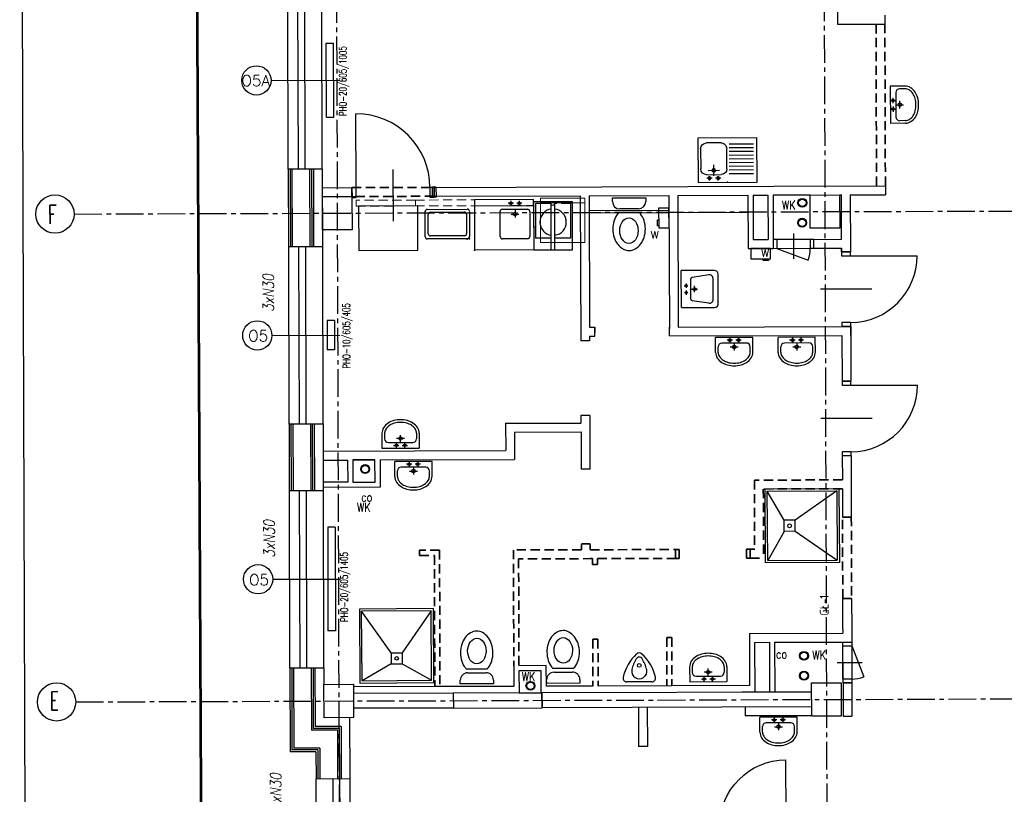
# Model space of a CAD drawing. Header units: millimetres. Extents: x 23823 to 26606, y -8163 to -4147.
# Tile 3 of 5: x 23823 to 25155, y -6251 to -5203. Entities that reach past the tile are written whole.
import ezdxf
from ezdxf.enums import TextEntityAlignment as Align

# ---------------------------------------------------------------- set-up
doc = ezdxf.new("R2010")
doc.units = ezdxf.units.MM
doc.linetypes.add('CENTER2', pattern=[1.125, 0.75, -0.125, 0.125, -0.125])
doc.linetypes.add('HIDDEN2', pattern=[0.1875, 0.125, -0.0625])
for name, color, linetype, lineweight in [('__zakres', 10, 'Continuous', 35), ('Wnętrze - Umeblowanie_Nr_pióra__4', 8, 'Continuous', 0), ('WYBURZENIA', 5, 'HIDDEN2', 35), ('ŚCIANY_STARE', 250, 'Continuous', 25)]:
    doc.layers.add(name, color=color, linetype=linetype, lineweight=lineweight)
doc.layers.add('_A_POWIERZCHNIA', color=4, linetype='Continuous', plot=False)
for name, color, linetype in [('demontaż sanit', 6, 'Continuous'), ('DOCIEPLENIE', 8, 'Continuous'), ('ML-grzejniki', 3, 'Continuous'), ('ML-opis grzejniki', 1, 'Continuous'), ('OKNA', 250, 'Continuous'), ('okna wywietrzaki', 250, 'Continuous'), ('OKNA_OPIS', 7, 'Continuous'), ('OSIE', 1, 'CENTER2'), ('s-piony c.o', 1, 'Continuous'), ('SANITARNE', 3, 'Continuous'), ('SCIANY_ZEWNĘTRZNE', 5, 'Continuous'), ('SCIANY_ŻELBETOWE', 250, 'Continuous'), ('SLUPY', 250, 'Continuous'), ('STOLDRZWI', 7, 'Continuous'), ('TABELKA', 7, 'Continuous'), ('TEKST', 6, 'Continuous'), ('wentylatorki', 3, 'Continuous'), ('WIDOK', 250, 'Continuous'), ('WODKAN', 3, 'Continuous')]:
    doc.layers.add(name, color=color, linetype=linetype)
doc.layers.get('_A_POWIERZCHNIA').off()
doc.styles.add('ROMAND', font='romand', dxfattribs={"height": 20})
doc.styles.add('ROMANS', font='ROMANS.shx', dxfattribs={"width": 0.6})
doc.linetypes.add('BATTING', pattern='A,0.0001,-0.1,[134,ltypeshp.shx,S=0.1,R=0,X=-0.1,Y=0],-0.2,[134,ltypeshp.shx,S=0.1,R=180,X=0.1,Y=0],-0.1', length=0.4001)
doc.linetypes.add('OGRODZENIE1', pattern='A,0.25,-0.1,[133,ltypeshp.shx,S=0.1,R=0,X=-0.1,Y=0],-0.1,1', length=1.45)
doc.linetypes.add('ZIGZAG', pattern='A,0.0001,-0.2,[131,ltypeshp.shx,S=0.2,R=0,X=-0.2,Y=0],-0.4,[131,ltypeshp.shx,S=0.2,R=180,X=0.2,Y=0],-0.2', length=0.8001)

# ---------------------------------------------------------------- blocks, each defined once
blk = doc.blocks.new('OKNO_SCIANA_1X1')
for p, q in [((0.5, 1.5), (0.5, -0.5)), ((0, 1), (1, 1)), ((0, 0.7), (1, 0.7)), ((0, 0.5), (1, 0.5)), ((0, 0), (1, 0))]:
    blk.add_line(p, q)
blk = doc.blocks.new('DRZWI_D11W_90')
for p, q in [((5, 12), (5, 102)), ((50, 40.8), (50, -28.8))]:
    blk.add_line(p, q)
for points in [[(0, 0), (5, 0), (5, 12), (0, 12)], [(95, 0), (100, 0), (100, 12), (95, 12)]]:
    blk.add_lwpolyline(points, close=True)
blk.add_arc((5, 12), 90, 0, 90)
blk = doc.blocks.new('umywalka_50')
for p, q in [((25.2, 0), (-25.2, 0)), ((-25.2, -20), (-25.2, 0)), ((25.2, -20), (25.2, 0)), ((-21.6, -20), (-21.6, -12.5)), ((16.6, -7.5), (-16.6, -7.5)), ((-2.2, -3.6), (-9.5, -3.6)), ((-5.8, -0.5), (-5.8, -6.5)), ((-5.3, -12.8), (5.4, -12.8)), ((0, -7.7), (0, -17.6)), ((9.4, -3.6), (2.3, -3.6)), ((5.8, -0.5), (5.8, -6.5)), ((21.6, -20), (21.6, -12.5))]:
    blk.add_line(p, q)
for centre, radius in [((-5.8, -3.6), 1.76), ((0, -12.8), 2.4), ((5.8, -3.6), 1.76)]:
    blk.add_circle(centre, radius)
for centre, radius, start, end in [((-16.6, -12.5), 5, 90, 180), ((16.6, -12.5), 5, 0, 90), ((-11.1, -20), 14.1, 180, 212.8258), ((-11.1, -20), 10.5, 180, 212.8258), ((-5.8, -16.6), 16.8, 212.8258, 237.2956), ((5.8, -16.6), 16.8, 302.7044, 327.1742), ((11.1, -20), 10.5, 327.1742, 0), ((11.1, -20), 14.1, 327.1742, 0), ((-5.8, -16.6), 20.4, 212.8258, 237.2956), ((-2.3, -11.1), 26.9, 237.2956, 255.1061), ((-2.3, -11.1), 23.3, 237.2956, 255.1061), ((0, -2.5), 35.8, 255.1061, 270), ((0, -2.5), 32.2, 255.1061, 270), ((0, -2.5), 32.2, 270, 284.8939), ((0, -2.5), 35.8, 270, 284.8939), ((2.3, -11.1), 23.3, 284.8939, 302.7044), ((2.3, -11.1), 26.9, 284.8939, 302.7044), ((5.8, -16.6), 20.4, 302.7044, 327.1742)]:
    blk.add_arc(centre, radius, start, end)
blk = doc.blocks.new('A$C4D6E149D')
at = {"layer": 'wentylatorki', "linetype": 'Continuous'}
for p, q in [((16, 2), (16, 0)), ((16, 0), (24, 0)), ((24, 2), (24, 0))]:
    blk.add_line(p, q, dxfattribs=at)
blk.add_lwpolyline([(0, 2), (26.5, 2), (26.5, 16), (0, 16)], close=True, dxfattribs=at)
blk = doc.blocks.new('ZLEW_PORZADKOWY')
for p, q in [((-24.1, 0.2), (-24.1, -44.8)), ((-24.1, 0.2), (25.9, 0.2)), ((25.9, -44.8), (25.9, 0.2)), ((-12.8, -12.8), (14.6, -12.8)), ((-0.8, -6.4), (-6.7, -6.4)), ((-3.7, -3.9), (-3.7, -8.7)), ((8.4, -6.4), (2.7, -6.4)), ((5.5, -3.9), (5.5, -8.7)), ((-18.2, -37.1), (-14.8, -14.5)), ((-3.3, -17.8), (5.2, -17.8)), ((0.9, -13.7), (0.9, -21.7)), ((20.1, -37.1), (16.6, -14.5)), ((-19.1, -49.8), (20.9, -49.8)), ((-13.3, -42.8), (15.1, -42.8))]:
    blk.add_line(p, q)
for centre, radius in [((-3.7, -6.4), 1.4), ((5.5, -6.4), 1.4), ((0.9, -17.8), 1.92)]:
    blk.add_circle(centre, radius)
for centre, radius, start, end in [((-12.8, -14.8), 2, 90, 171.2217), ((14.6, -14.8), 2, 8.7783, 90), ((-13.3, -37.8), 5, 171.2217, 270), ((15.1, -37.8), 5, 270, 8.7783), ((-19.1, -44.8), 5, 180, 270), ((20.9, -44.8), 5, 270, 0)]:
    blk.add_arc(centre, radius, start, end)
blk = doc.blocks.new('SEDES2')
for p, q in [((-22.5, 0), (22.5, 0)), ((-22.5, -5), (-22.5, 0)), ((22.5, 0), (22.5, -5)), ((22.5, 0), (22.5, 0)), ((22.5, 0), (22.5, 0)), ((14.5, -20.4), (-14.6, -20.4)), ((12.5, -15), (-12.5, -15))]:
    blk.add_line(p, q)
for centre, radius, start, end in [((-12.5, -5), 10, 180, 270), ((12.5, -5), 10, 270, 0), ((8.2, -39.7), 29.9, 142.8917, 162.601), ((3.2, -35.9), 23.5, 138.9533, 142.8917), ((-3.3, -35.9), 23.5, 37.1083, 41.0467), ((-8.4, -39.7), 29.9, 17.399, 37.1083), ((16.2, -42.2), 38.3, 162.601, 180), ((-16.4, -42.2), 38.3, 0, 17.399), ((16.2, -42.2), 38.3, 180, 197.399), ((-16.4, -42.2), 38.3, 342.601, 360), ((8.2, -44.7), 29.9, 197.399, 217.1083), ((3.2, -48.6), 23.5, 217.1083, 241.2983), ((-3.3, -48.6), 23.5, 298.7017, 322.8917), ((-8.4, -44.7), 29.9, 322.8917, 342.601), ((-0.1, -54.5), 16.8, 241.2983, 270), ((-0.1, -54.5), 16.8, 270, 298.7017)]:
    blk.add_arc(centre, radius, start, end)
blk.add_ellipse((-0.3, -44.4), major_axis=(0.2, 17.3), ratio=0.720611)
blk = doc.blocks.new('A$7E9919A121A45')
at = {"layer": 'Wnętrze - Umeblowanie_Nr_pióra__4'}
for p, q in [((0, 0), (0, 60)), ((60, 60), (0, 60)), ((60, 54), (0, 54)), ((60, 0), (60, 60)), ((0, 0), (60, 0))]:
    blk.add_line(p, q, dxfattribs=at)
blk = doc.blocks.new('ZLEWOZMYWAK_80_1K')
for p, q in [((-40, 0), (40, 0)), ((-40, -60), (-40, 0)), ((40, 0), (40, -60)), ((-28.2, -10.4), (-8.8, -10.4)), ((-20.7, -5.7), (-28, -5.7)), ((-24.3, -2.6), (-24.3, -8.5)), ((-18.5, -8.8), (-18.5, -23.8)), ((-9.1, -5.7), (-16.2, -5.7)), ((-12.7, -2.6), (-12.7, -8.5)), ((2.3, -11.9), (35.3, -11.9)), ((-36.2, -45.4), (-36.2, -18.4)), ((-26, -16.3), (-11, -16.3)), ((-0.8, -18.4), (-0.8, -45.4)), ((2.3, -16.9), (35.3, -16.9)), ((2.3, -21.9), (35.3, -21.9)), ((2.3, -26.9), (35.3, -26.9)), ((2.3, -31.9), (35.3, -31.9)), ((2.3, -36.9), (35.3, -36.9)), ((2.3, -41.9), (35.3, -41.9)), ((2.3, -46.9), (35.3, -46.9)), ((2.3, -51.9), (35.3, -51.9)), ((40, -60), (-40, -60)), ((-8.8, -53.4), (-28.2, -53.4))]:
    blk.add_line(p, q)
for centre, radius in [((-24.3, -5.7), 1.76), ((-12.7, -5.7), 1.76), ((-18.5, -16.3), 2.5)]:
    blk.add_circle(centre, radius)
for centre, start, end in [((-28.2, -18.4), 90, 180), ((-8.8, -18.4), 0, 90), ((-28.2, -45.4), 180, 270), ((-8.8, -45.4), 270, 0)]:
    blk.add_arc(centre, 8, start, end)
blk.add_point((0, 0))
blk = doc.blocks.new('PISUAR')
blk.add_line((-17, 0), (17, 0))
blk.add_circle((0, -22.3), 2.5)
for centre, radius, start, end in [((17, -5), 5, 347.5634, 90), ((-17, -5), 5, 90, 192.4366), ((36.9, 6.9), 60.2, 192.4366, 228.0009), ((0, -14.3), 10.3, 347.1041, 192.8959), ((-36.9, 6.9), 60.2, 311.9991, 347.5634), ((44.4, -2.9), 56.2, 194.1818, 210.2388), ((-44.4, -2.9), 56.2, 329.7612, 345.8182), ((0, -28.8), 4.74, 209.4866, 330.5134), ((0, -34.1), 5, 228.0009, 311.9991)]:
    blk.add_arc(centre, radius, start, end)

msp = doc.modelspace()

# ---------------------------------------------------------------- linework, layer by layer
for p, q in [((24278, -5430.3), (24277.7, -5330.4)), ((24327.9, -5405.8), (24328.1, -5475.5))]:
    msp.add_line(p, q)
for points in [[(24272.5, -5443.7), (24278, -5443.6), (24278, -5430.3), (24272.4, -5430.3)], [(24377.9, -5443.3), (24383.5, -5443.3), (24383.4, -5430), (24377.9, -5430)], [(24381.1, -5443), (24386.6, -5442.9), (24386.5, -5429.6), (24381, -5429.6)]]:
    msp.add_lwpolyline(points, close=True)
msp.add_arc((24278, -5430.3), 99.9, 0.1836, 90.1836)
msp.add_point((24428.3, -5499.9))
at = {"layer": '__zakres', "linetype": 'OGRODZENIE1', "lineweight": 53, "ltscale": 40}
msp.add_lwpolyline([(24059.4, -4377), (25286.1, -4375.6), (25282.3, -5439.1), (25758.7, -5444.7), (25760, -5856.6), (25948.7, -5856), (25949.7, -6174.2), (25805.7, -6174.6), (25806.5, -6430.8), (26183.2, -6429.6), (26188, -7925.3), (24076.4, -7932.1), (24059.4, -4377)], dxfattribs=at)
at = {"layer": 'demontaż sanit', "ltscale": 25}
for p, q in [((24570.7, -5449.5), (24518.2, -5449.6)), ((24570.9, -5514.5), (24570.7, -5449.5)), ((24371.6, -5496.8), (24371.4, -5462.8)), ((24371.6, -5496.8), (24371.4, -5462.8)), ((24374.4, -5459.8), (24428.4, -5459.4)), ((24374.4, -5459.8), (24428.4, -5459.4)), ((24378.4, -5463.7), (24424.4, -5463.4)), ((24378.4, -5463.7), (24424.4, -5463.4)), ((24431.4, -5462.4), (24431.6, -5496.4)), ((24431.4, -5462.4), (24431.6, -5496.4)), ((24541.9, -5451.9), (24520.7, -5452)), ((24520.7, -5452), (24520.8, -5498.7)), ((24542.1, -5514.5), (24541.9, -5452)), ((24547.1, -5514.5), (24546.9, -5452)), ((24568.2, -5451.8), (24568.3, -5498.5)), ((24375.6, -5492.8), (24375.4, -5466.8)), ((24375.6, -5492.8), (24375.4, -5466.8)), ((24427.4, -5466.4), (24427.6, -5492.4)), ((24427.4, -5466.4), (24427.6, -5492.4)), ((24428.6, -5499.4), (24374.7, -5499.8)), ((24428.6, -5499.4), (24374.7, -5499.8)), ((24424.6, -5495.4), (24378.6, -5495.7)), ((24424.6, -5495.4), (24378.6, -5495.7)), ((24542.1, -5498.6), (24520.8, -5498.7)), ((24568.3, -5498.5), (24547.1, -5498.6)), ((24518.4, -5514.6), (24570.9, -5514.5)), ((24834.4, -5841), (24928.4, -5840.4)), ((24835, -5935), (24834.4, -5841)), ((24857.2, -5880.4), (24834.4, -5841)), ((24928.4, -5840.4), (24872.2, -5880.3)), ((24928.4, -5840.4), (24929, -5934.4)), ((24872.2, -5880.3), (24857.2, -5880.4)), ((24857.2, -5895.4), (24857.2, -5880.4)), ((24857.2, -5895.4), (24857.2, -5880.4)), ((24872.2, -5895.3), (24872.2, -5880.3)), ((24857.2, -5895.4), (24835, -5935)), ((24872.2, -5895.3), (24857.2, -5895.4)), ((24872.2, -5895.3), (24929, -5934.4)), ((24835, -5935), (24929, -5934.4)), ((24379.5, -6002.9), (24285.5, -6003.5)), ((24286.1, -6097.5), (24285.5, -6003.5)), ((24325.4, -6059.8), (24285.5, -6003.5)), ((24379.5, -6002.9), (24340.4, -6059.7)), ((24380.1, -6096.9), (24379.5, -6002.9)), ((24325.4, -6059.8), (24340.4, -6059.7)), ((24325.4, -6059.8), (24325.5, -6074.8)), ((24340.4, -6059.7), (24340.5, -6074.7)), ((24325.5, -6074.8), (24286.1, -6097.5)), ((24325.5, -6074.8), (24340.5, -6074.7)), ((24325.5, -6074.8), (24340.5, -6074.7)), ((24340.5, -6074.7), (24380.1, -6096.9)), ((24286.1, -6097.5), (24380.1, -6096.9))]:
    msp.add_line(p, q, dxfattribs=at)
for points in [[(24281.7, -5515.4), (24361.7, -5514.8), (24361.4, -5454.8), (24281.4, -5455.4)], [(24831.4, -5838), (24931.4, -5837.4), (24932.1, -5937.4), (24832.1, -5938)], [(24383.2, -6099.9), (24382.5, -5999.9), (24282.5, -6000.6), (24283.2, -6100.6)]]:
    msp.add_lwpolyline(points, close=True, dxfattribs=at)
for centre in [(24544.4, -5452), (24864.7, -5887.9), (24332.9, -6067.2)]:
    msp.add_circle(centre, 2.5, dxfattribs=at)
for centre, radius, start, end in [((24374.4, -5462.8), 3, 90.3672, 180.3672), ((24374.4, -5462.8), 3, 90.3672, 180.3672), ((24424.4, -5466.4), 3, 0.3672, 90.3672), ((24424.4, -5466.4), 3, 0.3672, 90.3672), ((24428.4, -5462.4), 3, 0.3672, 90.3672), ((24428.4, -5462.4), 3, 0.3672, 90.3672), ((24544.5, -5477), 17.9, 98.2058, 262.1615), ((24544.5, -5477), 17.9, 278.2058, 82.1615), ((24378.4, -5466.7), 3, 90.3672, 180.3672), ((24378.4, -5466.7), 3, 90.3672, 180.3672), ((24374.6, -5496.8), 3, 180.3672, 270.3672), ((24374.6, -5496.8), 3, 180.3672, 270.3672), ((24378.6, -5492.7), 3, 180.3672, 270.3672), ((24378.6, -5492.7), 3, 180.3672, 270.3672), ((24424.6, -5492.4), 3, 270.3672, 0.3672), ((24424.6, -5492.4), 3, 270.3672, 0.3672), ((24428.6, -5496.4), 3, 270.3672, 0.3672), ((24428.6, -5496.4), 3, 270.3672, 0.3672)]:
    msp.add_arc(centre, radius, start, end, dxfattribs=at)
msp.add_point((24431.6, -5499.4), dxfattribs=at)
at = {"layer": 'DOCIEPLENIE', "linetype": 'BATTING', "ltscale": 0.2}
for p, q in [((24186.2, -5405.1), (24186.6, -5510.1)), ((24215.1, -5405), (24215.5, -5510)), ((24220.1, -5405), (24220.5, -5510)), ((24187.3, -5750.1), (24187.6, -5840.1)), ((24216.2, -5750), (24216.5, -5840)), ((24216.2, -5750), (24216.5, -5840)), ((24221.2, -5750), (24221.5, -5840)), ((24221.2, -5750), (24221.5, -5840)), ((24188.4, -6080.1), (24188.7, -6193.6)), ((24217.3, -6080), (24217.6, -6164.5)), ((24222.3, -6080), (24222.5, -6159.5)), ((24252.7, -6164.4), (24217.6, -6164.5)), ((24257.6, -6159.4), (24222.5, -6159.5)), ((24252.7, -6164.4), (24252.9, -6229.9)), ((24257.6, -6159.4), (24257.9, -6229.9)), ((24223.7, -6193.5), (24188.7, -6193.6)), ((24223.6, -6193.5), (24188.7, -6193.6)), ((24223.7, -6193.5), (24223.9, -6230))]:
    msp.add_line(p, q, dxfattribs=at)
at = {"layer": 'DOCIEPLENIE', "linetype": 'ZIGZAG', "ltscale": 5}
for p, q in [((24188.6, -5405.1), (24189, -5510.1)), ((24217.6, -5405), (24218, -5510)), ((24189.7, -5750.1), (24190, -5840.1)), ((24218.7, -5750), (24219, -5840)), ((24218.7, -5750), (24219, -5840)), ((24190.8, -6080.1), (24191.1, -6191.1)), ((24219.8, -6080), (24220, -6162)), ((24255, -6161.9), (24220, -6162)), ((24255, -6161.9), (24255.3, -6229.9)), ((24226.2, -6191), (24191.1, -6191.1)), ((24226.2, -6191), (24226.4, -6230))]:
    msp.add_line(p, q, dxfattribs=at)
at = {"layer": 'ML-grzejniki', "ltscale": 50}
for p, q in [((24237.4, -5234.9), (24247.4, -5234.9)), ((24237.7, -5334.9), (24237.4, -5234.9)), ((24247.7, -5334.9), (24247.4, -5234.9)), ((24237.7, -5334.9), (24247.7, -5334.9)), ((24248.7, -5609.9), (24238.7, -5609.9)), ((24238.7, -5609.9), (24238.9, -5649.9)), ((24248.7, -5609.9), (24238.7, -5609.9)), ((24238.7, -5609.9), (24238.9, -5649.9)), ((24248.7, -5609.9), (24248.9, -5649.9)), ((24248.7, -5609.9), (24248.9, -5649.9)), ((24248.9, -5649.9), (24238.9, -5649.9)), ((24248.9, -5649.9), (24238.9, -5649.9)), ((24249.5, -5889.9), (24239.5, -5889.9)), ((24239.5, -5889.9), (24239.9, -6029.9)), ((24249.5, -5889.9), (24239.5, -5889.9)), ((24239.5, -5889.9), (24239.9, -6029.9)), ((24249.5, -5889.9), (24249.9, -6029.9)), ((24249.5, -5889.9), (24249.9, -6029.9)), ((24249.9, -6029.9), (24239.9, -6029.9)), ((24249.9, -6029.9), (24239.9, -6029.9))]:
    msp.add_line(p, q, dxfattribs=at)
at = {"layer": 'OKNA_OPIS', "linetype": 'Continuous'}
for centre in [(24143, -5285.3), (24144.3, -5630.2), (24145.4, -5960.2)]:
    msp.add_circle(centre, 19.8, dxfattribs=at)
at = {"layer": 'OSIE', "ltscale": 50}
for p, q in [((24248.6, -4269.8), (24260.3, -7931.5)), ((24908.6, -4267.6), (24920.4, -7964.8)), ((23896.5, -5466), (25948.7, -5459.5)), ((23898.6, -6126.1), (26110.8, -6119))]:
    msp.add_line(p, q, dxfattribs=at)
at = {"layer": 'SANITARNE'}
for p, q in [((24438.2, -5446.9), (24438.4, -5514.9)), ((24487.2, -5448.4), (24487.3, -5454.4)), ((24498.8, -5448.4), (24498.8, -5454.4)), ((24518.2, -5449.6), (24518.4, -5514.6)), ((24473, -5496.6), (24472.9, -5462.6)), ((24475.9, -5459.6), (24509.9, -5459.5)), ((24490.8, -5451.5), (24483.6, -5451.5)), ((24493.1, -5461), (24493.1, -5470.9)), ((24502.4, -5451.5), (24495.3, -5451.5)), ((24512.9, -5462.5), (24513, -5496.5)), ((24518.2, -5454.6), (24518.4, -5514.6)), ((24487.8, -5466.1), (24498.4, -5466.1)), ((24510, -5499.5), (24476, -5499.6)), ((24518.4, -5514.6), (24439, -5514.9)), ((24313, -5762.8), (24313, -5782.7)), ((24316.6, -5762.7), (24316.6, -5770.2)), ((24343.5, -5769.8), (24332.8, -5769.9)), ((24338.2, -5775), (24338.2, -5765.1)), ((24359.8, -5762.6), (24359.8, -5770.1)), ((24363.4, -5762.6), (24363.4, -5782.6)), ((24313, -5782.7), (24363.4, -5782.6)), ((24321.6, -5775.2), (24354.8, -5775.1)), ((24328.8, -5779.1), (24336, -5779)), ((24332.5, -5782.2), (24332.5, -5776.2)), ((24340.4, -5779), (24347.7, -5779)), ((24344, -5782.1), (24344, -5776.1))]:
    msp.add_line(p, q, dxfattribs=at)
msp.add_lwpolyline([(24438.2, -5454.9), (24518.2, -5454.6), (24518.2, -5446.6), (24438.2, -5446.9)], close=True, dxfattribs=at)
for centre, radius in [((24487.3, -5451.5), 1.76), ((24498.8, -5451.5), 1.76), ((24493.1, -5466.1), 2.4), ((24338.2, -5769.8), 2.4), ((24332.5, -5779), 1.76), ((24344, -5779), 1.76)]:
    msp.add_circle(centre, radius, dxfattribs=at)
for centre, radius, start, end in [((24475.9, -5462.6), 3, 90.1836, 180.1836), ((24509.9, -5462.5), 3, 0.1836, 90.1836), ((24476, -5496.6), 3, 180.1836, 270.1836), ((24510, -5496.5), 3, 270.1836, 0.1836), ((24327.1, -5762.7), 14.1, 147.3578, 180.1836), ((24332.4, -5766.1), 20.4, 122.888, 147.3578), ((24332.4, -5766.1), 16.8, 122.888, 147.3578), ((24335.9, -5771.5), 26.9, 105.0775, 122.888), ((24335.9, -5771.5), 23.3, 105.0775, 122.888), ((24338.2, -5780.1), 35.8, 90.1836, 105.0775), ((24338.2, -5780.1), 32.2, 90.1836, 105.0775), ((24338.2, -5780.1), 35.8, 75.2897, 90.1836), ((24338.2, -5780.1), 32.2, 75.2897, 90.1836), ((24340.5, -5771.5), 23.3, 57.4792, 75.2897), ((24340.5, -5771.5), 26.9, 57.4792, 75.2897), ((24344, -5766.1), 16.8, 33.0095, 57.4792), ((24344, -5766.1), 20.4, 33.0095, 57.4792), ((24349.3, -5762.6), 14.1, 0.1836, 33.0095), ((24327.1, -5762.7), 10.5, 147.3578, 180.1836), ((24349.3, -5762.6), 10.5, 0.1836, 33.0095), ((24321.6, -5770.2), 5, 180.1836, 270.1836), ((24354.8, -5770.1), 5, 270.1836, 0.1836)]:
    msp.add_arc(centre, radius, start, end, dxfattribs=at)
msp.add_point((24438.4, -5514.9), dxfattribs=at)
at = {"layer": 'SCIANY_ZEWNĘTRZNE'}
for p, q in [((24186.2, -5405.1), (24232.2, -5405)), ((24191.2, -5405.1), (24191.6, -5510.1)), ((24232.2, -5405), (24232.6, -5510)), ((24186.6, -5510.1), (24232.6, -5510)), ((24187.3, -5750.1), (24233.3, -5750)), ((24192.3, -5750.1), (24192.6, -5840.1)), ((24233.3, -5750), (24233.6, -5840)), ((24233.3, -5750), (24233.6, -5840)), ((24187.6, -5840.1), (24233.6, -5840)), ((24188.4, -6080.1), (24234.4, -6080)), ((24193.3, -6080.1), (24193.6, -6188.6)), ((24234.4, -6080), (24234.5, -6102.5)), ((24234.4, -6080), (24234.5, -6102.5)), ((24269.9, -6229.8), (24269.6, -6147.3)), ((24228.7, -6188.5), (24193.6, -6188.6)), ((24228.7, -6188.5), (24228.9, -6230)), ((24223.9, -6230), (24269.9, -6229.8))]:
    msp.add_line(p, q, dxfattribs=at)
at = {"layer": 'SCIANY_ŻELBETOWE'}
for p, q in [((24409.5, -6114.4), (24274.5, -6114.8)), ((24409.5, -6114.4), (24274.5, -6114.8)), ((24409.5, -6114.4), (24409.6, -6134.4)), ((24894.5, -6112.8), (24529.5, -6114)), ((24894.5, -6112.8), (24529.5, -6114)), ((24529.5, -6114), (24529.6, -6134)), ((24894.5, -6112.8), (24800.5, -6113.1)), ((24894.5, -6112.8), (24800.5, -6113.1)), ((24409.6, -6134.4), (24274.6, -6134.8)), ((24894.6, -6132.8), (24529.6, -6134))]:
    msp.add_line(p, q, dxfattribs=at)
msp.add_lwpolyline([(24409.6, -6134.4), (24529.6, -6134), (24529.5, -6114), (24409.5, -6114.4)], close=True, dxfattribs=at)
at = {"layer": 'SLUPY'}
for points in [[(24232.3, -5442.5), (24272.3, -5442.3), (24272.5, -5487.3), (24232.5, -5487.5)], [(24232.3, -5442.5), (24272.3, -5442.3), (24272.5, -5487.3), (24232.5, -5487.5)], [(24892.3, -5440.3), (24932.3, -5440.2), (24932.5, -5485.2), (24892.5, -5485.3)], [(24892.3, -5440.3), (24932.3, -5440.2), (24932.5, -5485.2), (24892.5, -5485.3)], [(24234.5, -6102.5), (24274.5, -6102.3), (24274.6, -6147.3), (24234.6, -6147.5)], [(24894.5, -6100.3), (24934.5, -6100.2), (24934.6, -6145.2), (24894.6, -6145.3)]]:
    msp.add_lwpolyline(points, close=True, dxfattribs=at)
at = {"layer": 'STOLDRZWI'}
for p, q in [((24847.5, -5500.5), (24847.6, -5512.5)), ((24870, -5492.6), (24870.1, -5526.5)), ((24892.5, -5500.3), (24892.6, -5512.3)), ((24847.6, -5512.5), (24889.6, -5528.5)), ((24948.8, -6050.2), (24965, -6092.1)), ((24948.8, -6050.2), (24965, -6092.1)), ((24929.1, -6072.7), (24963, -6072.6)), ((24929.1, -6072.7), (24963, -6072.6))]:
    msp.add_line(p, q, dxfattribs=at)
for points in [[(24897.5, -5500.3), (24842.5, -5500.5), (24842.6, -5512.5), (24897.6, -5512.3)], [(24937, -6100.2), (24936.8, -6045.2), (24948.8, -6045.2), (24949, -6100.2)], [(24937, -6100.2), (24936.8, -6045.2), (24948.8, -6045.2), (24949, -6100.2)], [(24936.9, -6095.2), (24936.8, -6050.2), (24948.8, -6050.2), (24948.9, -6095.2)], [(24936.9, -6095.2), (24936.8, -6050.2), (24948.8, -6050.2), (24948.9, -6095.2)]]:
    msp.add_lwpolyline(points, close=True, dxfattribs=at)
for centre, start, end in [((24847.6, -5512.5), 339.2119, 0.1854), ((24948.8, -6050.2), 270.1836, 291.1533), ((24948.8, -6050.2), 270.1836, 291.1533)]:
    msp.add_arc(centre, 45, start, end, dxfattribs=at)
at = {"layer": 'TABELKA', "ltscale": 25}
msp.add_line((23822.7, -4156), (23835.2, -8064.9), dxfattribs=at)
msp.add_lwpolyline([(24936.2, -5876), (24948.2, -5876)], dxfattribs=at)
at = {"layer": 'TEKST'}
for centre in [(23870.4, -5466.1), (23872.6, -6126.1)]:
    msp.add_circle(centre, 25.9, dxfattribs=at)
at = {"layer": 'WIDOK', "linetype": 'Continuous', "ltscale": 50}
for p, q in [((24593.4, -5461.3), (24700.4, -5461)), ((24593.4, -5464.3), (24700.4, -5464)), ((24712.4, -5463.9), (24809.4, -5463.6))]:
    msp.add_line(p, q, dxfattribs=at)
at = {"layer": 'WIDOK'}
for p in [(24804.6, -6133.1), (24894.6, -6144.8)]:
    msp.add_line(p, (24804.6, -6145.1), dxfattribs=at)
at = {"layer": 'WODKAN'}
for centre, radius in [((24881.9, -5450.8), 6), ((24881.9, -5450.8), 6), ((24881.9, -5450.8), 5), ((24881.9, -5450.8), 5), ((24881.6, -5477.8), 6), ((24881.6, -5477.8), 6), ((24881.6, -5477.8), 5), ((24881.6, -5477.8), 5), ((24290.2, -5811.1), 6), ((24290.2, -5811.1), 6), ((24290.2, -5811.1), 6), ((24290.2, -5811.1), 6), ((24290.2, -5811.1), 5), ((24290.2, -5811.1), 5), ((24290.2, -5811.1), 5), ((24290.2, -5811.1), 5), ((24884.1, -6063.7), 6), ((24884.1, -6063.7), 6), ((24884.1, -6063.7), 5), ((24884.1, -6063.7), 5), ((24884.2, -6090.6), 6), ((24884.2, -6090.6), 6), ((24884.2, -6090.6), 5), ((24884.2, -6090.6), 5), ((24513.9, -6104.3), 6), ((24513.9, -6104.3), 6), ((24513.9, -6104.3), 5), ((24513.9, -6104.3), 5)]:
    msp.add_circle(centre, radius, dxfattribs=at)
at = {"layer": 'WYBURZENIA', "ltscale": 100}
for p, q in [((24981.6, -5209.1), (24982.3, -5428.1)), ((24993.6, -5209), (24994.3, -5428)), ((24936.1, -5825.7), (24817.1, -5826.1)), ((24817.1, -5826.1), (24817.4, -5919.6)), ((24936.1, -5837.7), (24829.1, -5838.1)), ((24829.1, -5838.1), (24829.4, -5931.6)), ((24829.1, -5838.1), (24829.7, -5931.6)), ((24829.1, -5838.1), (24829.7, -5931.6)), ((24594.8, -5912.3), (24582.8, -5912.3)), ((24582.9, -5913.3), (24582.9, -5920.3)), ((24594.9, -5913.3), (24594.9, -5920.3)), ((24363.9, -5921), (24363.9, -5928)), ((24390.9, -5921), (24363.9, -5921)), ((24363.9, -5928), (24383.9, -5928)), ((24383.9, -5928), (24384.5, -6105.5)), ((24390.9, -5921), (24391.5, -6105.5)), ((24390.9, -5930.7), (24390.9, -5923.7)), ((24390.9, -5930.7), (24390.9, -5923.7)), ((24582.9, -5920.3), (24490.9, -5920.6)), ((24490.9, -5920.6), (24491.4, -6077.1)), ((24594.9, -5920.3), (24710.4, -5919.9)), ((24710.4, -5919.9), (24710.4, -5931.9)), ((24811.4, -5919.6), (24817.4, -5919.6)), ((24811.4, -5919.6), (24811.4, -5931.6)), ((24597.9, -5932.3), (24497.9, -5932.6)), ((24497.9, -5932.6), (24498.4, -6077.1)), ((24594.9, -5932.3), (24597.9, -5932.3)), ((24597.9, -5932.3), (24597.9, -5940.3)), ((24604.9, -5940.3), (24597.9, -5940.3)), ((24604.9, -5940.3), (24597.9, -5940.3)), ((24604.9, -5932.3), (24710.4, -5931.9)), ((24604.9, -5932.3), (24604.9, -5940.3)), ((24811.4, -5931.6), (24829.4, -5931.6)), ((24605.3, -6041.3), (24598.3, -6041.3)), ((24598.3, -6041.3), (24598.5, -6104.8)), ((24605.3, -6041.3), (24605.5, -6104.8)), ((24705.3, -6039), (24698.3, -6039)), ((24698.3, -6039), (24698.5, -6104.5)), ((24705.3, -6039), (24705.5, -6104.5))]:
    msp.add_line(p, q, dxfattribs=at)
at = {"layer": 'WYBURZENIA', "lineweight": 0, "ltscale": 100}
for p, q in [((24358.2, -5447.1), (24438.2, -5446.9)), ((24358.2, -5455.1), (24518.2, -5454.6)), ((24568.2, -5451.8), (24546.9, -5451.9))]:
    msp.add_line(p, q, dxfattribs=at)
at = {"layer": 'WYBURZENIA', "ltscale": 100}
for points in [[(24272.4, -5430.3), (24383.4, -5430), (24383.5, -5442), (24272.3, -5442.3), (24272.4, -5430.3)], [(24936.6, -5986), (24936.2, -5876), (24948.2, -5876), (24948.6, -5986), (24936.6, -5986)]]:
    msp.add_lwpolyline(points, dxfattribs=at)
at = {"layer": 'WYBURZENIA', "lineweight": 0, "ltscale": 100}
msp.add_lwpolyline([(24278.2, -5455.4), (24358.2, -5455.1), (24358.2, -5447.1), (24278.2, -5447.4)], close=True, dxfattribs=at)
at = {"layer": 'WYBURZENIA', "ltscale": 100}
for points in [[(24715.4, -5931.9), (24710.4, -5931.9), (24710.4, -5919.9), (24715.4, -5919.9)], [(24811.4, -5931.6), (24806.4, -5931.6), (24806.4, -5919.6), (24811.4, -5919.6)]]:
    msp.add_lwpolyline(points, close=True, dxfattribs=at)
at = {"layer": 'ŚCIANY_STARE'}
for p, q in [((24929.4, -5137.2), (24929.6, -5209.2)), ((24929.6, -5209.2), (24993.6, -5209)), ((24993.6, -5197), (24993.6, -5209)), ((24232.3, -5430.5), (24278, -5430.3)), ((24232.3, -5430.5), (24278, -5430.3)), ((24377.9, -5430), (24843.3, -5428.5)), ((24377.9, -5430), (24843.3, -5428.5)), ((24843.3, -5428.5), (24994.3, -5428)), ((24843.3, -5428.5), (24994.3, -5428)), ((24994.3, -5428), (24994.3, -5440)), ((24272.3, -5442.3), (24278, -5442.3)), ((24272.3, -5442.3), (24278, -5442.3)), ((24377.9, -5442), (24581.3, -5441.3)), ((24377.9, -5442), (24581.3, -5441.3)), ((24581.3, -5441.3), (24582, -5637.8)), ((24593.3, -5441.3), (24701.3, -5441)), ((24593.3, -5441.3), (24701.3, -5441)), ((24593.3, -5441.3), (24593.9, -5619.3)), ((24701.3, -5441), (24701.9, -5621)), ((24713.3, -5440.9), (24808.3, -5440.6)), ((24713.3, -5440.9), (24808.3, -5440.6)), ((24713.3, -5440.9), (24713.9, -5618.9)), ((24808.3, -5440.6), (24808.6, -5512.6)), ((24808.3, -5440.6), (24808.6, -5512.6)), ((24815.3, -5440.6), (24835.3, -5440.5)), ((24815.3, -5440.6), (24835.3, -5440.5)), ((24815.3, -5440.6), (24815.5, -5500.6)), ((24815.3, -5440.6), (24815.5, -5500.6)), ((24835.3, -5440.5), (24835.5, -5500.5)), ((24835.3, -5440.5), (24835.5, -5500.5)), ((24892.3, -5440.3), (24842.3, -5440.5)), ((24892.3, -5440.3), (24842.3, -5440.5)), ((24842.3, -5440.5), (24842.6, -5512.5)), ((24842.3, -5440.5), (24842.6, -5512.5)), ((24932.3, -5440.2), (24934.8, -5440.2)), ((24932.3, -5440.2), (24934.8, -5440.2)), ((24935, -5500.2), (24934.8, -5440.2)), ((24935, -5500.2), (24934.8, -5440.2)), ((24946.8, -5440.2), (24994.3, -5440)), ((24946.8, -5440.2), (24994.3, -5440)), ((24946.8, -5440.2), (24947.1, -5517.2)), ((24946.8, -5440.2), (24947.1, -5517.2)), ((24815.5, -5500.6), (24835.5, -5500.5)), ((24815.5, -5500.6), (24835.5, -5500.5)), ((24892.5, -5500.3), (24935, -5500.2)), ((24892.5, -5500.3), (24935, -5500.2)), ((24892.5, -5500.3), (24892.6, -5512.3)), ((24892.5, -5500.3), (24892.6, -5512.3)), ((24808.6, -5512.6), (24842.6, -5512.5)), ((24808.6, -5512.6), (24842.6, -5512.5)), ((24892.6, -5512.3), (24935.1, -5512.2)), ((24892.6, -5512.3), (24935.1, -5512.2)), ((24935.1, -5517.3), (24935.1, -5512.2)), ((24935.1, -5517.3), (24935.1, -5512.2)), ((24935.1, -5512.3), (24935.1, -5517.3)), ((24935.1, -5512.3), (24935.1, -5517.3)), ((24947.1, -5517.2), (24935.1, -5517.3)), ((24947.1, -5517.2), (24935.1, -5517.3)), ((24593.9, -5619.3), (24600.9, -5619.3)), ((24593.9, -5619.3), (24600.9, -5619.3)), ((24600.9, -5619.3), (24600.9, -5626.3)), ((24600.9, -5631.3), (24600.9, -5619.3)), ((24701.9, -5631), (24701.9, -5619)), ((24713.9, -5618.9), (24947.4, -5618.2)), ((24947.4, -5618.2), (24935.4, -5618.3)), ((24947.4, -5630.2), (24947.4, -5618.2)), ((24947.4, -5618.2), (24947.6, -5692.2)), ((24593.9, -5631.3), (24600.9, -5631.3)), ((24593.9, -5631.3), (24594, -5637.8)), ((24701.9, -5631), (24935.4, -5630.2)), ((24935.4, -5630.2), (24935.6, -5692.2)), ((24594, -5637.8), (24582, -5637.8)), ((24947.6, -5692.2), (24935.6, -5692.2)), ((24594.3, -5738.8), (24582.3, -5738.8)), ((24582.3, -5738.8), (24582.3, -5748.8)), ((24594.3, -5738.8), (24594.4, -5760.8)), ((24480.3, -5749.2), (24582.3, -5748.8)), ((24480.3, -5749.2), (24480.4, -5786.2)), ((24594.3, -5748.8), (24594.5, -5811.3)), ((24492.4, -5761.1), (24582.4, -5760.8)), ((24492.4, -5761.1), (24492.5, -5798.1)), ((24582.4, -5760.8), (24582.5, -5811.3)), ((24233.4, -5787), (24480.4, -5786.2)), ((24936, -5793.2), (24936.1, -5825.7)), ((24948, -5793.2), (24936, -5793.2)), ((24948, -5793.2), (24948.2, -5876)), ((24233.5, -5799), (24266.5, -5798.9)), ((24233.5, -5799), (24266.5, -5798.9)), ((24273.5, -5798.8), (24303.5, -5798.7)), ((24303.5, -5798.7), (24273.5, -5798.8)), ((24303.5, -5798.7), (24273.5, -5798.8)), ((24273.5, -5798.8), (24273.6, -5828.8)), ((24273.5, -5798.8), (24273.6, -5828.8)), ((24303.6, -5828.7), (24303.5, -5798.7)), ((24310.5, -5798.7), (24492.5, -5798.1)), ((24310.5, -5798.7), (24310.6, -5835.7)), ((24594.5, -5811.3), (24582.5, -5811.3)), ((24266.6, -5828.9), (24233.6, -5829)), ((24266.6, -5828.9), (24233.6, -5829)), ((24310.6, -5835.7), (24233.6, -5836)), ((24273.6, -5828.8), (24303.6, -5828.7)), ((24936.1, -5837.7), (24936.2, -5876)), ((24810.2, -6033.6), (24936.7, -6033.2)), ((24810.2, -6033.6), (24936.7, -6033.2)), ((24810.2, -6033.6), (24810.5, -6104.1)), ((24810.2, -6033.6), (24810.5, -6104.1)), ((24936.7, -6028.2), (24936.7, -6033.2)), ((24936.7, -6028.2), (24936.7, -6033.2)), ((24948.7, -6028.2), (24948.8, -6045.2)), ((24948.7, -6028.2), (24948.8, -6045.2)), ((24817.3, -6045.6), (24837.3, -6045.5)), ((24817.3, -6045.6), (24837.3, -6045.5)), ((24817.3, -6045.6), (24817.5, -6113.1)), ((24817.3, -6045.6), (24817.5, -6113.1)), ((24837.3, -6045.5), (24837.5, -6113)), ((24837.3, -6045.5), (24837.5, -6113)), ((24844.3, -6045.5), (24948.8, -6045.2)), ((24844.3, -6045.5), (24948.8, -6045.2)), ((24844.3, -6045.5), (24844.5, -6113)), ((24844.3, -6045.5), (24844.5, -6113)), ((24937, -6100.2), (24949, -6100.2)), ((24937, -6100.2), (24937.1, -6145.2)), ((24937, -6100.2), (24949, -6100.2)), ((24949, -6100.2), (24949.1, -6145.2)), ((24384.5, -6105.5), (24274.5, -6105.8)), ((24384.5, -6105.5), (24274.5, -6105.8)), ((24491.5, -6105.1), (24384.5, -6105.5)), ((24491.5, -6105.1), (24384.5, -6105.5)), ((24598.5, -6104.8), (24535.5, -6105)), ((24598.5, -6104.8), (24535.5, -6105)), ((24705.5, -6104.5), (24605.5, -6104.8)), ((24705.5, -6104.5), (24605.5, -6104.8)), ((24810.5, -6104.1), (24705.5, -6104.5)), ((24810.5, -6104.1), (24705.5, -6104.5)), ((24660.1, -6133.6), (24660.2, -6186.6)), ((24672.1, -6133.6), (24672.2, -6186.6)), ((24937.1, -6145.2), (24949.1, -6145.2)), ((24672.2, -6186.6), (24660.2, -6186.6))]:
    msp.add_line(p, q, dxfattribs=at)
for points in [[(24266.5, -5798.9), (24266.6, -5828.9), (24233.6, -5829)], [(24266.5, -5798.9), (24266.6, -5828.9), (24233.6, -5829)], [(24948.6, -5986), (24948.6, -5986), (24936.6, -5986)], [(24936.7, -6028.2), (24936.6, -5986), (24948.6, -5986), (24948.7, -6028.2)], [(24491.4, -6077.1), (24491.5, -6105.1)], [(24491.4, -6077.1), (24491.5, -6105.1)], [(24535.5, -6105), (24535.4, -6077), (24498.4, -6077.1)], [(24535.5, -6105), (24535.4, -6077), (24498.4, -6077.1)]]:
    msp.add_lwpolyline(points, dxfattribs=at)
for points in [[(24273.6, -5828.8), (24303.6, -5828.7), (24303.5, -5798.7), (24273.5, -5798.8)], [(24498.5, -6114.1), (24528.5, -6114), (24528.4, -6084), (24498.4, -6084.1)], [(24498.5, -6114.1), (24528.5, -6114), (24528.4, -6084), (24498.4, -6084.1)]]:
    msp.add_lwpolyline(points, close=True, dxfattribs=at)

# ---------------------------------------------------------------- block references
at = {"layer": '_A_POWIERZCHNIA', "ltscale": 25}
msp.add_blockref('A$7E9919A121A45', (24527.6, -5504.7), dxfattribs=at)
at = {"layer": 'demontaż sanit', "ltscale": 25}
for name, p, rotation in [('umywalka_50', (25001, -5318.2), 90.36722810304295), ('umywalka_50', (25001, -5318.2), 90.36722810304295), ('umywalka_50', (25001, -5318.2), 90.36722810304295), ('umywalka_50', (25001, -5318.2), 90.36722810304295), ('umywalka_50', (24874.2, -5633), 0.3672281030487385), ('SEDES2', (24441.4, -6101.7), 180.3672281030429), ('SEDES2', (24558.4, -6100.9), 180.3672281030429), ('PISUAR', (24661.3, -6099), 180.3672281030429), ('umywalka_50', (24754.7, -6098.7), 180.3672281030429)]:
    msp.add_blockref(name, p, dxfattribs=dict(at, rotation=rotation))
at = {"layer": 'demontaż sanit', "ltscale": 25, "xscale": -1, "rotation": 180.3672281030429}
msp.add_blockref('ZLEWOZMYWAK_80_1K', (24780.7, -5423.1), dxfattribs=at)
at = {"layer": 'OKNA'}
for p, xscale, yscale, zscale, rotation in [((24232.2, -5405), -239.9999999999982, -46, 239.9999999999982, 270.1836140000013), ((24233.5, -5750), -239.9999999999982, -46, 239.9999999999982, 270.1836140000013), ((24234.4, -6080), -239.9999999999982, -46, 239.9999999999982, 270.1836140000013), ((24224.3, -6380), 149.9999999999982, -46.00000000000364, 149.9999999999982, 90.18361399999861)]:
    msp.add_blockref('OKNO_SCIANA_1X1', p, dxfattribs=dict(at, xscale=xscale, yscale=yscale, zscale=zscale, rotation=rotation))
at = {"layer": 'SANITARNE'}
for name, p, rotation in [('SEDES2', (24647.4, -5444.1), 0.183614), ('ZLEW_PORZADKOWY', (24718.3, -5568.5), 90.183614), ('umywalka_50', (24789.6, -5633.1), 0.183614), ('umywalka_50', (24355.5, -5801), 0.183614), ('umywalka_50', (24849.6, -6146.9), 0.183614)]:
    msp.add_blockref(name, p, dxfattribs=dict(at, rotation=rotation))
at = {"layer": 'STOLDRZWI', "rotation": 270.183614}
for p in [(24935.1, -5517.8), (24935.6, -5692.7)]:
    msp.add_blockref('DRZWI_D11W_90', p, dxfattribs=at)
at = {"layer": 'STOLDRZWI', "xscale": -1, "rotation": 0.1836140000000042}
msp.add_blockref('DRZWI_D11W_90', (24865.1, -6306.3), dxfattribs=at)
at = {"layer": 'wentylatorki', "linetype": 'Continuous'}
for p, rotation in [((24685.4, -5458.2), 270.183614), ((24812.4, -5528.6), 0.183614), ((24812.4, -5528.6), 0.183614)]:
    msp.add_blockref('A$C4D6E149D', p, dxfattribs=dict(at, rotation=rotation))

# ---------------------------------------------------------------- texts
at = {"layer": 'ML-opis grzejniki', "style": 'ROMANS'}
for s, height, width, p in [('PHO-20/605/1005', 10, 0.7, (24265.2, -5333.5)), ('PHO-10/605/405', 10, 0.7, (24270, -5675.1)), ('PHO-10/605/405', 10, 0.7, (24270, -5675.1)), ('PHO-20/605/1405', 10, 0.7, (24266.9, -6017.9)), ('PHO-20/605/1405', 10, 0.7, (24266.9, -6017.9)), ('GŁ-1', 12, 0.8, (24917.6, -6009.2))]:
    msp.add_text(s, height=height, rotation=90.1836, dxfattribs=dict(at, width=width)).set_placement(p)
at = {"layer": 'okna wywietrzaki', "style": 'ROMANS', "oblique": 10, "width": 0.8}
for s, p in [('3xN30', (24159.3, -5598.3)), ('3xN30', (24160.4, -5930.8)), ('2xN30', (24169.3, -6273.3))]:
    msp.add_text(s, height=15, rotation=90.1836, dxfattribs=at).set_placement(p, align=Align.MIDDLE_LEFT)
at = {"layer": 'OKNA_OPIS', "linetype": 'Continuous', "style": 'ROMAND'}
for s, p in [('O5A', (24122.9, -5293.1)), ('O5', (24132, -5638.4)), ('O5', (24133.1, -5968.4))]:
    msp.add_text(s, height=15, rotation=0.1836, dxfattribs=at).set_placement(p)
at = {"layer": 's-piony c.o', "ltscale": 50, "style": 'ROMANS', "width": 0.8}
for p in [(24284.8, -5855.1), (24846.2, -6067.5), (24846.2, -6067.5)]:
    msp.add_text('co', height=12, rotation=0.1836, dxfattribs=at).set_placement(p)
at = {"layer": 'TEKST', "style": 'ROMANS', "width": 0.6}
for s, p in [('F', (23861.2, -5479.2)), ('E', (23863.6, -6137.3))]:
    msp.add_text(s, height=25, rotation=0.1836, dxfattribs=at).set_placement(p)
at = {"layer": 'wentylatorki', "style": 'ROMANS', "width": 0.9}
for p in [(24675.8, -5491.8), (24825.2, -5516.5), (24825.2, -5516.5)]:
    msp.add_text('w', height=15, rotation=0.1836, dxfattribs=at).set_placement(p, align=Align.MIDDLE_LEFT)
at = {"layer": 'WODKAN', "linetype": 'Continuous', "style": 'ROMANS', "width": 0.8}
for p in [(24854.3, -5460), (24854.3, -5460), (24279.3, -5869), (24895.5, -6068.8), (24895.5, -6068.8), (24502.2, -6098), (24502.2, -6098)]:
    msp.add_text('WK', height=12, rotation=0.1836, dxfattribs=at).set_placement(p)

doc.saveas('drawing.dxf')
